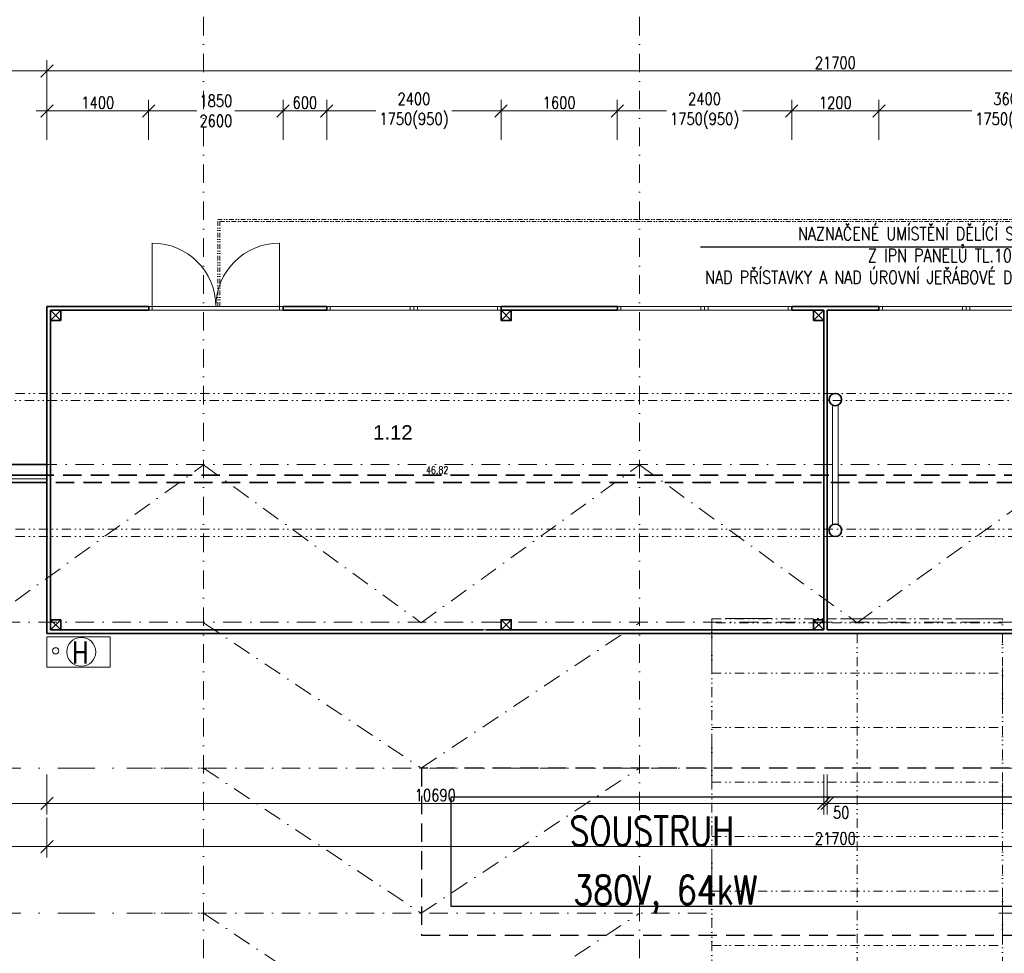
# Model space of a CAD drawing. Header units: millimetres. Extents: x -485339 to 350584, y -1189936 to 0.
# Tile 154 of 256: x -94410 to -80859, y -1024146 to -1011293. Entities that reach past the tile are written whole.
import ezdxf
from ezdxf import colors
from ezdxf.entities.mleader import LeaderData, LeaderLine
from ezdxf.enums import TextEntityAlignment as Align
from ezdxf.math import Vec2, Vec3

# ---------------------------------------------------------------- set-up
doc = ezdxf.new("R2010")
doc.units = ezdxf.units.MM
doc.header["$LTSCALE"] = 10
for name, pattern in [('DASHDOT', [25.4, 12.7, -6.35, 0, -6.35]), ('DĚLICÍ2', [15.875, 6.35, -3.175, 0, -3.175, 0, -3.175]), ('ČÁRKOVANÁ', [19.05, 12.7, -6.35]), ('ČÁRKOVANÁ2', [9.525, 6.35, -3.175])]:
    doc.linetypes.add(name, pattern=pattern)
doc.layers.get('Defpoints').update_dxf_attribs({"color": 201})
for name, color, linetype, lineweight in [('N_dveře', 10, 'Continuous', 18), ('N_popis', 10, 'Continuous', 18), ('N_světlíky', 250, 'DĚLICÍ2', 18), ('N_čáry_dělící stěna', 212, 'ČÁRKOVANÁ', 35), ('N_čáry_nad', 10, 'DĚLICÍ2', 18), ('N_čáry_obv.plášt', 212, 'Continuous', 18), ('N_čáry_obv.plášt_obrys', 212, 'Continuous', 35), ('PBŘ', 152, 'Continuous', 18), ('St__otvory_dveře', 40, 'Continuous', 18), ('St_kóty', 132, 'Continuous', 18), ('St_otvory_okna', 40, 'Continuous', 18), ('St_plocha_místnosti', 250, 'Continuous', 18), ('St_sloupy_konstrukce haly', 5, 'Continuous', 35), ('St_sloupy_opláštění_půdorys', 25, 'Continuous', 35), ('St_čáry_nad', 250, 'DĚLICÍ2', 18), ('St_čáry_obrys', 5, 'Continuous', 35), ('St_čáry_osy', 250, 'DASHDOT', 18)]:
    doc.layers.add(name, color=color, linetype=linetype, lineweight=lineweight)
doc.layers.add('St_plocha_místn', color=140, linetype='Continuous', lineweight=18, plot=False)
for name, color, linetype in [('VYBAVENÍ', 222, 'Continuous'), ('VYBAVENÍ_POPIS', 222, 'Continuous'), ('VYBAVENÍ_POŽADAVKY', 200, 'Continuous')]:
    doc.layers.add(name, color=color, linetype=linetype)
doc.styles.add('Andy', font='arial.ttf')
doc.styles.add('ROMANS', font='romans.shx', dxfattribs={"width": 0.8})
doc.styles.get("Standard").update_dxf_attribs({"font": 'simplex.shx', "width": 0.8})
doc.linetypes.add('ZIGZAG', pattern='A,0.00254,-5.08,[131,ltypeshp.shx,S=5.08,R=0,X=-5.08,Y=0],-10.16,[131,ltypeshp.shx,S=5.08,R=180,X=5.08,Y=0],-5.08', length=20.32254)
doc.dimstyles.new('stavebníM100', dxfattribs={"dimtxt": 165, "dimasz": 170, "dimexe": 150, "dimexo": 100, "dimgap": 30, "dimtad": 1, "dimdec": 0, "dimtxsty": 'Standard', "dimblk": 'OBLIQUE', "dimcen": -2.5, "dimdle": 150, "dimclrd": 256, "dimclre": 256, "dimclrt": 256, "dimadec": 4, "dimazin": 0, "dimtfac": 1, "dimtdec": 0, "dimtmove": 2, "dimatfit": 3, "dimldrblk": 'OBLIQUE', "dimfxl": 400, "dimfxlon": 1, "dimlwd": -1, "dimlwe": -1, "dimarcsym": 0})

# ---------------------------------------------------------------- blocks, each defined once
blk = doc.blocks.new('G$CD8A98CDB')
at = {"layer": 'St_sloupy_konstrukce haly', "color": 250, "lineweight": 18, "ltscale": 2}
for points in [[(-825, 0), (825, 0)], [(-825, -80), (825, -80)]]:
    blk.add_lwpolyline(points, dxfattribs=at)
at = {"layer": 'St_sloupy_konstrukce haly', "ltscale": 2}
for centre in [(-900, -40), (900, -40)]:
    blk.add_circle(centre, 85, dxfattribs=at)
blk = doc.blocks.new('*U5513')
at = {"layer": 'St_čáry_osy', "ltscale": 2}
blk.add_lwpolyline([(-3000, -1000), (-4, 1000), (3000, -1000)], dxfattribs=at)
blk = doc.blocks.new('*U5512')
at = {"layer": 'St_čáry_osy', "ltscale": 2}
for p in [(36000, 4000), (36000, 2000), (36000, 0)]:
    blk.add_blockref('*U5513', p, dxfattribs=at)
blk = doc.blocks.new('*U5515')
at = {"layer": 'St_čáry_osy', "ltscale": 2}
for points in [[(-3950, 8000), (3950, 8000)], [(7950, 8000), (9058, 8000)], [(-3950, 6000), (3950, 6000)], [(7950, 6000), (9058, 6000)]]:
    blk.add_lwpolyline(points, dxfattribs=at)
blk = doc.blocks.new('*U5514')
at = {"layer": 'St_čáry_osy', "ltscale": 2}
for p in [(24000, 0), (36000, 0)]:
    blk.add_blockref('*U5515', p, dxfattribs=at)
blk = doc.blocks.new('G$C2F820337')
at = {"layer": 'St_sloupy_opláštění_půdorys', "ltscale": 2}
blk.add_lwpolyline([(-70, -70), (70, -70), (70, 70), (-70, 70)], close=True, dxfattribs=at)
for points in [[(-70, 70), (70, -70)], [(70, 70), (-70, -70)]]:
    blk.add_lwpolyline(points, dxfattribs=at)
blk = doc.blocks.new('G$C325A9F68')
at = {"layer": 'St_otvory_okna', "ltscale": 2}
for points in [[(0, 0), (1200, 0), (1200, 50), (0, 50)], [(0, 0), (50, 0), (50, 50), (0, 50)], [(1200, 0), (1150, 0), (1150, 50), (1200, 50)]]:
    blk.add_lwpolyline(points, close=True, dxfattribs=at)
blk = doc.blocks.new('G$C73FA397A')
at = {"layer": 'St__otvory_dveře', "ltscale": 2}
for points in [[(0, -50), (50, -50), (50, 0), (0, 0)], [(1800, -50), (1850, -50), (1850, 0), (1800, 0)]]:
    blk.add_lwpolyline(points, close=True, dxfattribs=at)
at = {"layer": 'St__otvory_dveře', "linetype": 'DĚLICÍ2', "ltscale": 2}
for points in [[(1800, 0), (50, 0)], [(1800, -50), (50, -50)]]:
    blk.add_lwpolyline(points, dxfattribs=at)
at = {"layer": 'St__otvory_dveře', "ltscale": 2}
for points in [[(50, -50), (50, -925)], [(1800, -50), (1800, -925)]]:
    blk.add_lwpolyline(points, dxfattribs=at)
for centre, start, end in [((50, -50), 270, 0), ((1800, -50), 180, 270)]:
    blk.add_arc(centre, 875, start, end, dxfattribs=at)
blk = doc.blocks.new('G$CB69B1554')
at = {"layer": 'St_čáry_nad'}
for points in [[(31280, 0), (31280, 1200), (50630, 1200), (51530, 1200), (51530, -3000)], [(31310, 0), (31310, 1170), (50630, 1170), (51500, 1170), (51500, -3030)]]:
    blk.add_lwpolyline(points, dxfattribs=at)
at = {"layer": 'St_čáry_obrys'}
for points in [[(28930, -4500), (28930, 0)], [(28930, 0), (29109, 0), (30330, 0)], [(30330, -50), (30330, 0)], [(32180, -50), (32180, 0)], [(32780, 0), (32180, 0)], [(32780, -50), (32780, 0)], [(35180, -50), (35180, 0)], [(35180, 0), (36780, 0)], [(36780, -50), (36780, 0)], [(39180, -50), (39180, 0)], [(39180, 0), (40380, 0)], [(40380, -50), (40380, 0)], [(28980, -4450), (28980, -50)], [(28980, -50), (29109, -50), (30330, -50)], [(32180, -50), (32780, -50)], [(36780, -50), (35180, -50)], [(39180, -50), (39620, -50)], [(39620, -50), (39620, -4450)], [(39670, -50), (40380, -50)], [(39670, -50), (39670, -4450)], [(28980, -4450), (34930, -4450)], [(34980, -4450), (39620, -4450)], [(39670, -4450), (44330, -4450)], [(28930, -4500), (50630, -4500)]]:
    blk.add_lwpolyline(points, dxfattribs=at)
at = {"layer": 'St__otvory_dveře', "xscale": -1, "rotation": 180}
blk.add_blockref('G$C73FA397A', (30330, -50), dxfattribs=at)
at = {"layer": 'St_otvory_okna', "ltscale": 2}
for p in [(32780, -50), (33980, -50), (36780, -50), (37980, -50), (40380, -50), (41580, -50)]:
    blk.add_blockref('G$C325A9F68', p, dxfattribs=at)
at = {"layer": 'St_sloupy_opláštění_půdorys', "ltscale": 2}
for p in [(29050, -120), (35250, -120), (39550, -120), (29050, -4380), (35250, -4380), (39550, -4380)]:
    blk.add_blockref('G$C2F820337', p, dxfattribs=at)
blk = doc.blocks.new('_OBLIQUE')
at = {"color": 0, "linetype": 'ByBlock'}
blk.add_line((-0.5, -0.5), (0.5, 0.5), dxfattribs=at)
blk = doc.blocks.new('*D5867')
at = {"layer": 'Defpoints', "color": 0}
for p in [(-101865, -1019731), (-94035, -1019731), (-94035, -1022677)]:
    blk.add_point(p, dxfattribs=at)
at = {"layer": 'St_kóty'}
for p, q in [((-101865, -1022277), (-101865, -1022827)), ((-94035, -1022277), (-94035, -1022827)), ((-102015, -1022677), (-93885, -1022677))]:
    blk.add_line(p, q, dxfattribs=at)
at = {"layer": 'St_kóty', "linetype": 'ByBlock', "xscale": 170, "yscale": 170, "zscale": 170, "rotation": 180}
blk.add_blockref('_OBLIQUE', (-101865, -1022677), dxfattribs=at)
at = {"layer": 'St_kóty', "linetype": 'ByBlock', "xscale": 170, "yscale": 170, "zscale": 170}
blk.add_blockref('_OBLIQUE', (-94035, -1022677), dxfattribs=at)
at = {"layer": 'St_kóty', "insert": (-97950, -1022564), "char_height": 165, "attachment_point": 5}
blk.add_mtext('7830', dxfattribs=at)
blk = doc.blocks.new('*D5868')
at = {"layer": 'Defpoints', "color": 0}
for p in [(-94035, -1019137), (-83345, -1019087), (-83345, -1022083)]:
    blk.add_point(p, dxfattribs=at)
at = {"layer": 'St_kóty'}
for p, q in [((-94035, -1021683), (-94035, -1022233)), ((-83345, -1021683), (-83345, -1022233)), ((-94185, -1022083), (-83195, -1022083))]:
    blk.add_line(p, q, dxfattribs=at)
at = {"layer": 'St_kóty', "linetype": 'ByBlock', "xscale": 170, "yscale": 170, "zscale": 170, "rotation": 180}
blk.add_blockref('_OBLIQUE', (-94035, -1022083), dxfattribs=at)
at = {"layer": 'St_kóty', "linetype": 'ByBlock', "xscale": 170, "yscale": 170, "zscale": 170}
blk.add_blockref('_OBLIQUE', (-83345, -1022083), dxfattribs=at)
at = {"layer": 'St_kóty', "insert": (-88690, -1021970), "char_height": 165, "attachment_point": 5}
blk.add_mtext('10690', dxfattribs=at)
blk = doc.blocks.new('*D5869')
at = {"layer": 'Defpoints', "color": 0}
for p in [(-83345, -1019087), (-83295, -1019087), (-83295, -1022083)]:
    blk.add_point(p, dxfattribs=at)
at = {"layer": 'St_kóty'}
for p, q in [((-83345, -1021683), (-83345, -1022233)), ((-83295, -1021683), (-83295, -1022233)), ((-83345, -1022083), (-83515, -1022083)), ((-83495, -1022083), (-83145, -1022083)), ((-83295, -1022083), (-83125, -1022083))]:
    blk.add_line(p, q, dxfattribs=at)
at = {"layer": 'St_kóty', "linetype": 'ByBlock', "xscale": 170, "yscale": 170, "zscale": 170}
blk.add_blockref('_OBLIQUE', (-83345, -1022083), dxfattribs=at)
at = {"layer": 'St_kóty', "linetype": 'ByBlock', "xscale": 170, "yscale": 170, "zscale": 170, "rotation": 180}
blk.add_blockref('_OBLIQUE', (-83295, -1022083), dxfattribs=at)
at = {"layer": 'St_kóty', "insert": (-83104, -1022208), "char_height": 165, "attachment_point": 5}
blk.add_mtext('50', dxfattribs=at)
blk = doc.blocks.new('*D5870')
at = {"layer": 'Defpoints', "color": 0}
for p in [(-83295, -1019087), (-72335, -1019137), (-72335, -1022083)]:
    blk.add_point(p, dxfattribs=at)
at = {"layer": 'St_kóty'}
for p, q in [((-83295, -1021683), (-83295, -1022233)), ((-72335, -1021683), (-72335, -1022233)), ((-83445, -1022083), (-72185, -1022083))]:
    blk.add_line(p, q, dxfattribs=at)
at = {"layer": 'St_kóty', "linetype": 'ByBlock', "xscale": 170, "yscale": 170, "zscale": 170, "rotation": 180}
blk.add_blockref('_OBLIQUE', (-83295, -1022083), dxfattribs=at)
at = {"layer": 'St_kóty', "linetype": 'ByBlock', "xscale": 170, "yscale": 170, "zscale": 170}
blk.add_blockref('_OBLIQUE', (-72335, -1022083), dxfattribs=at)
at = {"layer": 'St_kóty', "insert": (-77815, -1021970), "char_height": 165, "attachment_point": 5}
blk.add_mtext('10960', dxfattribs=at)
blk = doc.blocks.new('*D5897')
at = {"layer": 'Defpoints', "color": 0}
for p in [(-94035, -1019731), (-72335, -1019731), (-72335, -1022677)]:
    blk.add_point(p, dxfattribs=at)
at = {"layer": 'St_kóty'}
for p, q in [((-94035, -1022277), (-94035, -1022827)), ((-72335, -1022277), (-72335, -1022827)), ((-94185, -1022677), (-72185, -1022677))]:
    blk.add_line(p, q, dxfattribs=at)
at = {"layer": 'St_kóty', "linetype": 'ByBlock', "xscale": 170, "yscale": 170, "zscale": 170, "rotation": 180}
blk.add_blockref('_OBLIQUE', (-94035, -1022677), dxfattribs=at)
at = {"layer": 'St_kóty', "linetype": 'ByBlock', "xscale": 170, "yscale": 170, "zscale": 170}
blk.add_blockref('_OBLIQUE', (-72335, -1022677), dxfattribs=at)
at = {"layer": 'St_kóty', "insert": (-83185, -1022564), "char_height": 165, "attachment_point": 5}
blk.add_mtext('21700', dxfattribs=at)
blk = doc.blocks.new('*D5904')
at = {"layer": 'Defpoints', "color": 0}
for p in [(-96315, -1019481), (-94035, -1019731), (-94035, -1022083)]:
    blk.add_point(p, dxfattribs=at)
at = {"layer": 'St_kóty'}
for p, q in [((-96315, -1021683), (-96315, -1022233)), ((-94035, -1021683), (-94035, -1022233)), ((-96465, -1022083), (-93885, -1022083))]:
    blk.add_line(p, q, dxfattribs=at)
at = {"layer": 'St_kóty', "linetype": 'ByBlock', "xscale": 170, "yscale": 170, "zscale": 170, "rotation": 180}
blk.add_blockref('_OBLIQUE', (-96315, -1022083), dxfattribs=at)
at = {"layer": 'St_kóty', "linetype": 'ByBlock', "xscale": 170, "yscale": 170, "zscale": 170}
blk.add_blockref('_OBLIQUE', (-94035, -1022083), dxfattribs=at)
at = {"layer": 'St_kóty', "insert": (-95175, -1021970), "char_height": 165, "attachment_point": 5}
blk.add_mtext('2280', dxfattribs=at)
blk = doc.blocks.new('*D5907')
at = {"layer": 'Defpoints', "color": 0}
for p in [(-94035, -1011998), (-101865, -1013105), (-94035, -1013105)]:
    blk.add_point(p, dxfattribs=at)
at = {"layer": 'St_kóty'}
for p, q in [((-101865, -1012398), (-101865, -1011848)), ((-94035, -1012398), (-94035, -1011848)), ((-102015, -1011998), (-93885, -1011998))]:
    blk.add_line(p, q, dxfattribs=at)
at = {"layer": 'St_kóty', "linetype": 'ByBlock', "xscale": 170, "yscale": 170, "zscale": 170, "rotation": 180}
blk.add_blockref('_OBLIQUE', (-101865, -1011998), dxfattribs=at)
at = {"layer": 'St_kóty', "linetype": 'ByBlock', "xscale": 170, "yscale": 170, "zscale": 170}
blk.add_blockref('_OBLIQUE', (-94035, -1011998), dxfattribs=at)
at = {"layer": 'St_kóty', "insert": (-97950, -1011885), "char_height": 165, "attachment_point": 5}
blk.add_mtext('7830', dxfattribs=at)
blk = doc.blocks.new('*D5908')
at = {"layer": 'Defpoints', "color": 0}
for p in [(-72335, -1011998), (-94035, -1013105), (-72335, -1014219)]:
    blk.add_point(p, dxfattribs=at)
at = {"layer": 'St_kóty'}
for p, q in [((-94035, -1012398), (-94035, -1011848)), ((-72335, -1012398), (-72335, -1011848)), ((-94185, -1011998), (-72185, -1011998))]:
    blk.add_line(p, q, dxfattribs=at)
at = {"layer": 'St_kóty', "linetype": 'ByBlock', "xscale": 170, "yscale": 170, "zscale": 170, "rotation": 180}
blk.add_blockref('_OBLIQUE', (-94035, -1011998), dxfattribs=at)
at = {"layer": 'St_kóty', "linetype": 'ByBlock', "xscale": 170, "yscale": 170, "zscale": 170}
blk.add_blockref('_OBLIQUE', (-72335, -1011998), dxfattribs=at)
at = {"layer": 'St_kóty', "insert": (-83185, -1011885), "char_height": 165, "attachment_point": 5}
blk.add_mtext('21700', dxfattribs=at)
blk = doc.blocks.new('*D5915')
at = {"layer": 'Defpoints', "color": 0}
for p in [(-92635, -1012548), (-94035, -1015231), (-92635, -1015231)]:
    blk.add_point(p, dxfattribs=at)
at = {"layer": 'St_kóty'}
for p, q in [((-94035, -1012948), (-94035, -1012398)), ((-92635, -1012948), (-92635, -1012398)), ((-94185, -1012548), (-92485, -1012548))]:
    blk.add_line(p, q, dxfattribs=at)
at = {"layer": 'St_kóty', "linetype": 'ByBlock', "xscale": 170, "yscale": 170, "zscale": 170, "rotation": 180}
blk.add_blockref('_OBLIQUE', (-94035, -1012548), dxfattribs=at)
at = {"layer": 'St_kóty', "linetype": 'ByBlock', "xscale": 170, "yscale": 170, "zscale": 170}
blk.add_blockref('_OBLIQUE', (-92635, -1012548), dxfattribs=at)
at = {"layer": 'St_kóty', "insert": (-93335, -1012435), "char_height": 165, "attachment_point": 5}
blk.add_mtext('1400', dxfattribs=at)
blk = doc.blocks.new('*D5916')
at = {"layer": 'Defpoints', "color": 0}
for p in [(-90785, -1012548), (-92635, -1015231), (-90785, -1015281)]:
    blk.add_point(p, dxfattribs=at)
at = {"layer": 'St_kóty'}
for p, q in [((-92635, -1012948), (-92635, -1012398)), ((-90785, -1012948), (-90785, -1012398)), ((-92785, -1012548), (-91972, -1012548)), ((-90635, -1012548), (-91447, -1012548))]:
    blk.add_line(p, q, dxfattribs=at)
at = {"layer": 'St_kóty', "linetype": 'ByBlock', "xscale": 170, "yscale": 170, "zscale": 170, "rotation": 180}
blk.add_blockref('_OBLIQUE', (-92635, -1012548), dxfattribs=at)
at = {"layer": 'St_kóty', "linetype": 'ByBlock', "xscale": 170, "yscale": 170, "zscale": 170}
blk.add_blockref('_OBLIQUE', (-90785, -1012548), dxfattribs=at)
at = {"layer": 'St_kóty', "insert": (-91710, -1012548), "char_height": 165, "attachment_point": 5}
blk.add_mtext('1850\\P2600', dxfattribs=at)
blk = doc.blocks.new('*D5917')
at = {"layer": 'Defpoints', "color": 0}
for p in [(-90185, -1012548), (-90785, -1015281), (-90185, -1015256)]:
    blk.add_point(p, dxfattribs=at)
at = {"layer": 'St_kóty'}
for p, q in [((-90785, -1012948), (-90785, -1012398)), ((-90185, -1012948), (-90185, -1012398)), ((-90935, -1012548), (-90035, -1012548))]:
    blk.add_line(p, q, dxfattribs=at)
at = {"layer": 'St_kóty', "linetype": 'ByBlock', "xscale": 170, "yscale": 170, "zscale": 170, "rotation": 180}
blk.add_blockref('_OBLIQUE', (-90785, -1012548), dxfattribs=at)
at = {"layer": 'St_kóty', "linetype": 'ByBlock', "xscale": 170, "yscale": 170, "zscale": 170}
blk.add_blockref('_OBLIQUE', (-90185, -1012548), dxfattribs=at)
at = {"layer": 'St_kóty', "insert": (-90485, -1012435), "char_height": 165, "attachment_point": 5}
blk.add_mtext('600', dxfattribs=at)
blk = doc.blocks.new('*D5918')
at = {"layer": 'Defpoints', "color": 0}
for p in [(-87785, -1012548), (-90185, -1015256), (-87785, -1015256)]:
    blk.add_point(p, dxfattribs=at)
at = {"layer": 'St_kóty'}
for p, q in [((-90185, -1012948), (-90185, -1012398)), ((-87785, -1012948), (-87785, -1012398)), ((-90335, -1012548), (-89508, -1012548)), ((-87635, -1012548), (-88461, -1012548))]:
    blk.add_line(p, q, dxfattribs=at)
at = {"layer": 'St_kóty', "linetype": 'ByBlock', "xscale": 170, "yscale": 170, "zscale": 170, "rotation": 180}
blk.add_blockref('_OBLIQUE', (-90185, -1012548), dxfattribs=at)
at = {"layer": 'St_kóty', "linetype": 'ByBlock', "xscale": 170, "yscale": 170, "zscale": 170}
blk.add_blockref('_OBLIQUE', (-87785, -1012548), dxfattribs=at)
at = {"layer": 'St_kóty', "insert": (-88985, -1012548), "char_height": 165, "attachment_point": 5}
blk.add_mtext('2400\\P1750(950)', dxfattribs=at)
blk = doc.blocks.new('*D5919')
at = {"layer": 'Defpoints', "color": 0}
for p in [(-86185, -1012548), (-87785, -1015256), (-86185, -1015256)]:
    blk.add_point(p, dxfattribs=at)
at = {"layer": 'St_kóty'}
for p, q in [((-87785, -1012948), (-87785, -1012398)), ((-86185, -1012948), (-86185, -1012398)), ((-87935, -1012548), (-86035, -1012548))]:
    blk.add_line(p, q, dxfattribs=at)
at = {"layer": 'St_kóty', "linetype": 'ByBlock', "xscale": 170, "yscale": 170, "zscale": 170, "rotation": 180}
blk.add_blockref('_OBLIQUE', (-87785, -1012548), dxfattribs=at)
at = {"layer": 'St_kóty', "linetype": 'ByBlock', "xscale": 170, "yscale": 170, "zscale": 170}
blk.add_blockref('_OBLIQUE', (-86185, -1012548), dxfattribs=at)
at = {"layer": 'St_kóty', "insert": (-86985, -1012435), "char_height": 165, "attachment_point": 5}
blk.add_mtext('1600', dxfattribs=at)
blk = doc.blocks.new('*D5920')
at = {"layer": 'Defpoints', "color": 0}
for p in [(-83785, -1012548), (-86185, -1015256), (-83785, -1015256)]:
    blk.add_point(p, dxfattribs=at)
at = {"layer": 'St_kóty'}
for p, q in [((-86185, -1012948), (-86185, -1012398)), ((-83785, -1012948), (-83785, -1012398)), ((-86335, -1012548), (-85508, -1012548)), ((-83635, -1012548), (-84461, -1012548))]:
    blk.add_line(p, q, dxfattribs=at)
at = {"layer": 'St_kóty', "linetype": 'ByBlock', "xscale": 170, "yscale": 170, "zscale": 170, "rotation": 180}
blk.add_blockref('_OBLIQUE', (-86185, -1012548), dxfattribs=at)
at = {"layer": 'St_kóty', "linetype": 'ByBlock', "xscale": 170, "yscale": 170, "zscale": 170}
blk.add_blockref('_OBLIQUE', (-83785, -1012548), dxfattribs=at)
at = {"layer": 'St_kóty', "insert": (-84985, -1012548), "char_height": 165, "attachment_point": 5}
blk.add_mtext('2400\\P1750(950)', dxfattribs=at)
blk = doc.blocks.new('*D5921')
at = {"layer": 'Defpoints', "color": 0}
for p in [(-82585, -1012548), (-83785, -1015256), (-82585, -1015256)]:
    blk.add_point(p, dxfattribs=at)
at = {"layer": 'St_kóty'}
for p, q in [((-83785, -1012948), (-83785, -1012398)), ((-82585, -1012948), (-82585, -1012398)), ((-83935, -1012548), (-82435, -1012548))]:
    blk.add_line(p, q, dxfattribs=at)
at = {"layer": 'St_kóty', "linetype": 'ByBlock', "xscale": 170, "yscale": 170, "zscale": 170, "rotation": 180}
blk.add_blockref('_OBLIQUE', (-83785, -1012548), dxfattribs=at)
at = {"layer": 'St_kóty', "linetype": 'ByBlock', "xscale": 170, "yscale": 170, "zscale": 170}
blk.add_blockref('_OBLIQUE', (-82585, -1012548), dxfattribs=at)
at = {"layer": 'St_kóty', "insert": (-83185, -1012435), "char_height": 165, "attachment_point": 5}
blk.add_mtext('1200', dxfattribs=at)
blk = doc.blocks.new('*D5922')
at = {"layer": 'Defpoints', "color": 0}
for p in [(-78985, -1012548), (-82585, -1015256), (-78985, -1015256)]:
    blk.add_point(p, dxfattribs=at)
at = {"layer": 'St_kóty'}
for p, q in [((-82585, -1012948), (-82585, -1012398)), ((-78985, -1012948), (-78985, -1012398)), ((-82735, -1012548), (-81308, -1012548)), ((-78835, -1012548), (-80261, -1012548))]:
    blk.add_line(p, q, dxfattribs=at)
at = {"layer": 'St_kóty', "linetype": 'ByBlock', "xscale": 170, "yscale": 170, "zscale": 170, "rotation": 180}
blk.add_blockref('_OBLIQUE', (-82585, -1012548), dxfattribs=at)
at = {"layer": 'St_kóty', "linetype": 'ByBlock', "xscale": 170, "yscale": 170, "zscale": 170}
blk.add_blockref('_OBLIQUE', (-78985, -1012548), dxfattribs=at)
at = {"layer": 'St_kóty', "insert": (-80785, -1012548), "char_height": 165, "attachment_point": 5}
blk.add_mtext('3600\\P1750(950)', dxfattribs=at)
blk = doc.blocks.new('G$CF626FB6D')
at = {"layer": 'N_čáry_nad', "linetype": 'ByBlock', "ltscale": 2}
for p, q in [((-4050, 0), (-4050, -36237.5)), ((-50, -36237.5), (-50, 0)), ((-50, -55), (-4050, -55))]:
    blk.add_line(p, q, dxfattribs=at)
for points in [[(-4050, 0), (-50, 0)], [(-2050, -36237.5), (-2050, -55)], [(-4050, -750), (-50, -750)], [(-4050, -1500), (-50, -1500)], [(-4050, -2250), (-50, -2250)], [(-4050, -3000), (-50, -3000)], [(-4050, -3750), (-50, -3750)], [(-4050, -4500), (-50, -4500)]]:
    blk.add_lwpolyline(points, dxfattribs=at)
blk = doc.blocks.new('*U8192')
at = {"layer": 'N_čáry_nad', "linetype": 'DASHDOT', "lineweight": 18, "ltscale": 4}
blk.add_lwpolyline([(-2050, 0), (2050, 0)], dxfattribs=at)
blk = doc.blocks.new('*U8191')
at = {"layer": 'N_čáry_nad', "lineweight": 18}
for p in [(0, 0), (0, -2000)]:
    blk.add_blockref('*U8192', p, dxfattribs=at)

msp = doc.modelspace()

# ---------------------------------------------------------------- linework, layer by layer
at = {"layer": 'N_světlíky', "lineweight": 18, "ltscale": 10}
msp.add_lwpolyline([(-84884.2, -1055777.2), (-80884.2, -1055777.6), (-80884.2, -1019539.2), (-84884.2, -1019538.7)], close=True, dxfattribs=at)
at = {"layer": 'N_čáry_dělící stěna', "ltscale": 2}
for points in [[(-59269.9, -1017562.9), (-125269.9, -1017562.9)], [(-59369.9, -1017662.9), (-125269.9, -1017662.9)]]:
    msp.add_lwpolyline(points, dxfattribs=at)
at = {"layer": 'N_čáry_obv.plášt', "linetype": 'ZIGZAG', "ltscale": 0.8}
msp.add_lwpolyline([(-101864.9, -1017612.9), (-94034.9, -1017612.9)], dxfattribs=at)
at = {"layer": 'N_čáry_obv.plášt_obrys'}
for points in [[(-101864.9, -1017562.9), (-94034.9, -1017562.9)], [(-101864.9, -1017662.9), (-94034.9, -1017662.9)]]:
    msp.add_lwpolyline(points, dxfattribs=at)
at = {"layer": 'PBŘ', "ltscale": 40}
msp.add_lwpolyline([(-94035.6, -1019787.3), (-93162.6, -1019787.3), (-93162.6, -1020206.9), (-94035.6, -1020206.9)], close=True, dxfattribs=at)
msp.add_circle((-93562.5, -1019995.9), 198.6, dxfattribs=at)
at = {"layer": 'PBŘ', "extrusion": (0, 0, -1)}
msp.add_circle((93915.3, -1019981.9), 43.2, dxfattribs=at)
at = {"layer": 'St_plocha_místn'}
msp.add_lwpolyline([(-101865.2, -1017417.5), (-94034.9, -1017416.5), (-94034.9, -1015242.9), (-72334.9, -1015242.9), (-72334.9, -1019552.9), (-70034.9, -1019552.9), (-70034.9, -1015242.9), (-59724.9, -1015242.9)], dxfattribs=at)
for points in [[(-93984.9, -1019692.9), (-83344.9, -1019692.9), (-83344.9, -1015292.9), (-93984.9, -1015292.9)], [(-83294.9, -1015292.9), (-72384.9, -1015292.9), (-72384.9, -1019692.9), (-83294.9, -1019692.9)]]:
    msp.add_lwpolyline(points, close=True, dxfattribs=at)
at = {"layer": 'St_čáry_nad', "ltscale": 2}
for points in [[(-43825.2, -1016437.6), (-139879.9, -1016437.6)], [(-46557.7, -1016537.6), (-139879.9, -1016537.6)], [(-43825.2, -1018307.6), (-139879.9, -1018307.6)], [(-43825.2, -1018407.6), (-139879.9, -1018407.6)]]:
    msp.add_lwpolyline(points, dxfattribs=at)
at = {"layer": 'St_čáry_obrys'}
for p, q in [((-101865.2, -1017417.5), (-94034.9, -1017417.5)), ((-94034.9, -1017417.5), (-94034.9, -1019742.9)), ((-94034.9, -1019742.9), (-72334.9, -1019742.9))]:
    msp.add_line(p, q, dxfattribs=at)
at = {"layer": 'St_čáry_osy', "ltscale": 2}
for points in [[(-91879.9, -1059777.6), (-91879.9, -992785.6)], [(-85879.9, -1059777.6), (-85879.9, -992785.6)], [(-139879.9, -1017422.6), (-43825.2, -1017409.8)], [(-97879.9, -1017422.6), (-94884.2, -1019595.1), (-91879.9, -1017422.6)], [(-91879.9, -1017422.6), (-88884.2, -1019595.1), (-85879.9, -1017422.6)], [(-85879.9, -1017422.6), (-82884.2, -1019595.1), (-79879.9, -1017422.6)], [(-139879.9, -1019595.1), (-43825.2, -1019582.3)]]:
    msp.add_lwpolyline(points, dxfattribs=at)
at = {"layer": 'VYBAVENÍ', "linetype": 'ČÁRKOVANÁ2', "ltscale": 4}
msp.add_lwpolyline([(-88878.1, -1023895.1), (-75078.1, -1023895.1), (-75078.1, -1021595.1), (-88878.1, -1021595.1)], close=True, dxfattribs=at)
at = {"layer": 'VYBAVENÍ'}
msp.add_lwpolyline([(-88478.1, -1023495.1), (-75478.1, -1023495.1), (-75478.1, -1021995.1), (-88478.1, -1021995.1)], close=True, dxfattribs=at)

# ---------------------------------------------------------------- block references
at = {"layer": 'N_dveře', "ltscale": 2}
msp.add_blockref('G$CB69B1554', (-122964.9, -1015242.9), dxfattribs=at)
at = {"layer": 'N_čáry_nad', "lineweight": 18}
for name, p in [('G$CF626FB6D', (-80834.2, -1019539.2)), ('*U8191', (-94884.2, -1021595.1))]:
    msp.add_blockref(name, p, dxfattribs=at)
at = {"layer": 'St_sloupy_konstrukce haly', "ltscale": 2, "rotation": 90}
msp.add_blockref('G$CD8A98CDB', (-83224.9, -1017422.6), dxfattribs=at)
at = {"layer": 'St_čáry_osy', "ltscale": 2, "xscale": -1, "rotation": 180}
msp.add_blockref('*U5512', (-124879.9, -1020595.1), dxfattribs=at)
at = {"layer": 'St_čáry_osy', "ltscale": 2}
msp.add_blockref('*U5514', (-124884.2, -1029595.1), dxfattribs=at)

# ---------------------------------------------------------------- texts
at = {"layer": 'PBŘ', "style": 'ROMANS', "width": 0.8}
msp.add_text('H', height=300, dxfattribs=at).set_placement((-93688.1, -1020155.2))
at = {"layer": 'St_plocha_místn', "width": 0.8}
msp.add_text('46.82', height=100, dxfattribs=at).set_placement((-88664.9, -1017492.9), align=Align.MIDDLE_CENTER)
at = {"layer": 'St_plocha_místnosti', "ltscale": 2, "style": 'Andy'}
msp.add_text('1.12', height=200, dxfattribs=at).set_placement((-89546.2, -1017075.3))
at = {"layer": 'VYBAVENÍ_POPIS', "width": 0.8}
msp.add_text('SOUSTRUH', height=400, dxfattribs=at).set_placement((-86842.3, -1022661.1))
at = {"layer": 'VYBAVENÍ_POŽADAVKY', "width": 0.8}
msp.add_text('380V, 64kW', height=400, dxfattribs=at).set_placement((-86792.3, -1023476.1))

# ---------------------------------------------------------------- dimensions: what is measured, and where the dimension line sits
at = {"layer": 'St_kóty'}
for base, p1, p2, picture, middle in [((-94034.9, -1011998), (-101864.9, -1013105), (-94034.9, -1013105), '*D5907', (-97949.9, -1011885.5)), ((-72334.9, -1011998), (-94034.9, -1013105), (-72334.9, -1014218.7), '*D5908', (-83184.9, -1011885.5)), ((-92634.9, -1012548), (-94034.9, -1015231.2), (-92634.9, -1015231.2), '*D5915', (-93334.9, -1012435.5)), ((-90184.9, -1012548), (-90784.9, -1015281.2), (-90184.9, -1015256.2), '*D5917', (-90484.9, -1012435.5)), ((-86184.9, -1012548), (-87784.9, -1015256.2), (-86184.9, -1015256.2), '*D5919', (-86984.9, -1012435.5)), ((-82584.9, -1012548), (-83784.9, -1015256.2), (-82584.9, -1015256.2), '*D5921', (-83184.9, -1012435.5)), ((-83344.9, -1022082.8), (-94034.9, -1019137.3), (-83344.9, -1019087.3), '*D5868', (-88689.9, -1021970.3)), ((-72334.9, -1022082.8), (-83294.9, -1019087.3), (-72334.9, -1019137.3), '*D5870', (-77814.9, -1021970.3)), ((-94034.9, -1022082.8), (-96314.9, -1019481.2), (-94034.9, -1019731.2), '*D5904', (-95174.9, -1021970.3)), ((-94034.9, -1022676.8), (-101864.9, -1019731.2), (-94034.9, -1019731.2), '*D5867', (-97949.9, -1022564.3)), ((-72334.9, -1022676.8), (-94034.9, -1019731.2), (-72334.9, -1019731.2), '*D5897', (-83184.9, -1022564.3))]:
    dim = msp.add_linear_dim(base=base, p1=p1, p2=p2, dimstyle='stavebníM100', dxfattribs=at)
    dim.commit()
    dim.dimension.update_dxf_attribs({"geometry": picture, "text_midpoint": middle})
for base, p1, p2, text, picture, middle in [((-90784.9, -1012548), (-92634.9, -1015231.2), (-90784.9, -1015281.2), '<>\\P2600', '*D5916', (-91709.9, -1012548)), ((-87784.9, -1012548), (-90184.9, -1015256.2), (-87784.9, -1015256.2), '<>\\P1750(950)', '*D5918', (-88984.9, -1012548)), ((-83784.9, -1012548), (-86184.9, -1015256.2), (-83784.9, -1015256.2), '<>\\P1750(950)', '*D5920', (-84984.9, -1012548)), ((-78984.9, -1012548), (-82584.9, -1015256.2), (-78984.9, -1015256.2), '<>\\P1750(950)', '*D5922', (-80784.9, -1012548))]:
    dim = msp.add_linear_dim(base=base, p1=p1, p2=p2, text=text, dimstyle='stavebníM100', override={"dimtxsty": 'Standard'}, dxfattribs=at)
    dim.commit()
    dim.dimension.update_dxf_attribs({"geometry": picture, "text_midpoint": middle, "dimtype": 160})
dim = msp.add_linear_dim(base=(-83294.9, -1022082.8), p1=(-83344.9, -1019087.3), p2=(-83294.9, -1019087.3), dimstyle='stavebníM100', dxfattribs=at)
dim.commit()
dim.dimension.update_dxf_attribs({"geometry": '*D5869', "text_midpoint": (-83104.4, -1022208.2), "dimtype": 160})

# ---------------------------------------------------------------- leaders
at = {"layer": 'N_popis'}
ml = msp.add_multileader_mtext('Standard', dxfattribs=at)
ml.set_content('NAZNAČENÉ UMÍSTĚNÍ DĚLÍCÍ STĚNY \\PZ IPN PANELŮ TL.100mm\\PNAD PŘÍSTAVKY A NAD ÚROVNÍ JEŘÁBOVÉ DRÁHY  ')
ml.set_leader_properties()
ml.build(insert=Vec2(0, 0))
ml.multileader.update_dxf_attribs({"text_left_attachment_type": 6, "text_right_attachment_type": 6, "arrow_head_size": 180})
ctx = ml.context
ctx.base_point, ctx.char_height, ctx.arrow_head_size, ctx.plane_origin = Vec3(-85845, -1014426.6), 180, 180, Vec3(-79473, -1013462.2)
ctx.left_attachment, ctx.right_attachment, ctx.text_align_type = 6, 6, 2
notes = []
notes.append((ctx, [(0, (1, 1, 0), (-80251.3, -1014426.6), (-1, 0), 8, [(0, [(-79744, -1017529.8)], 0, [])])]))
ctx.mtext.insert, ctx.mtext.alignment, ctx.mtext.flow_direction = Vec3(-80261.3, -1014148.8), 3, 5
for ctx, leaders in notes:
    for number, flags, end, landing, length, lines in leaders:
        leader = LeaderData()
        leader.index, (leader.has_last_leader_line, leader.has_dogleg_vector, leader.attachment_direction) = number, flags
        leader.last_leader_point, leader.dogleg_vector, leader.dogleg_length = Vec3(end), Vec3(landing), length
        for number, points, colour, breaks in lines:
            line = LeaderLine()
            line.index, line.vertices, line.color, line.breaks = number, Vec3.list(points), colors.encode_raw_color(colour), breaks
            leader.lines.append(line)
        ctx.leaders.append(leader)

doc.saveas('drawing.dxf')
